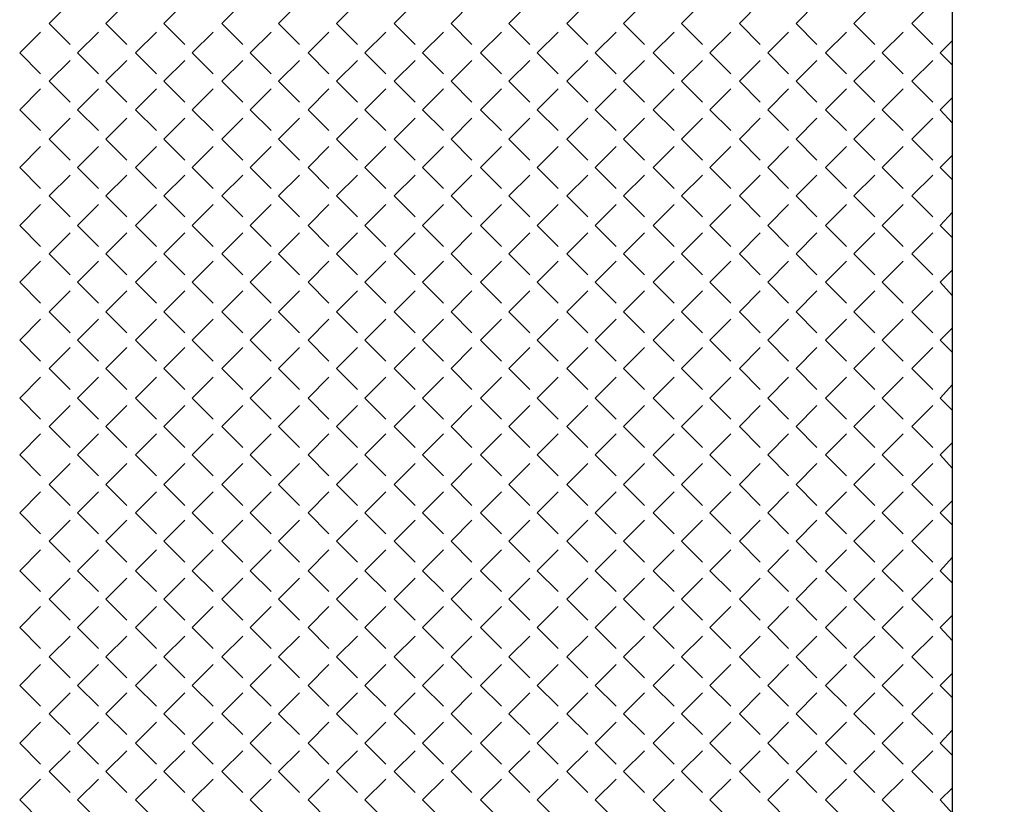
# Model space of a CAD drawing. Header units: millimetres. Extents: x -523 to 1404227, y -783705 to 1038705.
# Tile 17 of 256: x 22000 to 25383, y 14917 to 17612. Entities that reach past the tile are written whole.
import ezdxf

# ---------------------------------------------------------------- set-up
doc = ezdxf.new("R2010")
doc.units = ezdxf.units.MM
doc.linetypes.add('0.5_0.5', pattern=[1, 0.5, -0.5])
doc.layers.add('PDF _0', color=252, linetype='Continuous')
doc.layers.add('PDF _PG_ŚCIANY_SŁUPY', color=7, linetype='Continuous')

# ---------------------------------------------------------------- blocks, each defined once
blk = doc.blocks.new('A$Cc5eb5aaa')
at = {"layer": 'PDF _0', "color": 7, "lineweight": -3}
blk.add_lwpolyline([(25905.4, 10105.6), (25727.6, 10105.6), (25727.6, 21659.1)], dxfattribs=at)
at = {"layer": 'PDF _0', "lineweight": -3}
for points in [[(22624.4, 18992), (22696.4, 19063.9)], [(22819.1, 18992), (22891.1, 19063.9)], [(23018.1, 18992), (23090.1, 19063.9)], [(23217.1, 18992), (23289.1, 19063.9)], [(23411.9, 18992), (23483.8, 19063.9)], [(23610.8, 18992), (23682.8, 19063.9)], [(23809.8, 18992), (23881.8, 19063.9)], [(24004.6, 18992), (24076.5, 19063.9)], [(24203.5, 18992), (24275.5, 19063.9)], [(24402.5, 18992), (24474.5, 19063.9)], [(24597.3, 18992), (24669.2, 19063.9)], [(24796.2, 18992), (24868.2, 19063.9)], [(24995.2, 18992), (25067.2, 19063.9)], [(25190, 18992), (25261.9, 19063.9)], [(25388.9, 18992), (25460.9, 19063.9)], [(25587.9, 18992), (25659.9, 19063.9)], [(22624.4, 18992), (22696.4, 18920)], [(22819.1, 18992), (22891.1, 18920)], [(23018.1, 18992), (23090.1, 18920)], [(23217.1, 18992), (23289.1, 18920)], [(23411.9, 18992), (23483.8, 18920)], [(23610.8, 18992), (23682.8, 18920)], [(23809.8, 18992), (23881.8, 18920)], [(24004.6, 18992), (24076.5, 18920)], [(24203.5, 18992), (24275.5, 18920)], [(24402.5, 18992), (24474.5, 18920)], [(24597.3, 18992), (24669.2, 18920)], [(24796.2, 18992), (24868.2, 18920)], [(24995.2, 18992), (25067.2, 18920)], [(25190, 18992), (25261.9, 18920)], [(25388.9, 18992), (25460.9, 18920)], [(25587.9, 18992), (25659.9, 18920)], [(22522.8, 18890.4), (22594.8, 18962.3)], [(22721.8, 18890.4), (22793.7, 18962.3)], [(22920.8, 18890.4), (22992.7, 18962.3)], [(23115.5, 18890.4), (23187.5, 18962.3)], [(23314.5, 18890.4), (23386.4, 18962.3)], [(23513.5, 18890.4), (23585.4, 18962.3)], [(23708.2, 18890.4), (23780.2, 18962.3)], [(23907.2, 18890.4), (23979.2, 18962.3)], [(24106.2, 18890.4), (24178.1, 18962.3)], [(24300.9, 18890.4), (24372.9, 18962.3)], [(24499.9, 18890.4), (24571.9, 18962.3)], [(24698.9, 18890.4), (24770.8, 18962.3)], [(24893.6, 18890.4), (24965.6, 18962.3)], [(25092.6, 18890.4), (25164.6, 18962.3)], [(25291.6, 18890.4), (25363.5, 18962.3)], [(25486.3, 18890.4), (25558.3, 18962.3)], [(25685.3, 18890.4), (25727.6, 18932.7)], [(22522.8, 18890.4), (22594.8, 18818.4)], [(22721.8, 18890.4), (22793.7, 18818.4)], [(22920.8, 18890.4), (22992.7, 18818.4)], [(23115.5, 18890.4), (23187.5, 18818.4)], [(23314.5, 18890.4), (23386.4, 18818.4)], [(23513.5, 18890.4), (23585.4, 18818.4)], [(23708.2, 18890.4), (23780.2, 18818.4)], [(23907.2, 18890.4), (23979.2, 18818.4)], [(24106.2, 18890.4), (24178.1, 18818.4)], [(24300.9, 18890.4), (24372.9, 18818.4)], [(24499.9, 18890.4), (24571.9, 18818.4)], [(24698.9, 18890.4), (24770.8, 18818.4)], [(24893.6, 18890.4), (24965.6, 18818.4)], [(25092.6, 18890.4), (25164.6, 18818.4)], [(25291.6, 18890.4), (25363.5, 18818.4)], [(25486.3, 18890.4), (25558.3, 18818.4)], [(25685.3, 18890.4), (25727.6, 18848)], [(22624.4, 18793), (22696.4, 18865)], [(22819.1, 18793), (22891.1, 18865)], [(23018.1, 18793), (23090.1, 18865)], [(23217.1, 18793), (23289.1, 18865)], [(23411.9, 18793), (23483.8, 18865)], [(23610.8, 18793), (23682.8, 18865)], [(23809.8, 18793), (23881.8, 18865)], [(24004.6, 18793), (24076.5, 18865)], [(24203.5, 18793), (24275.5, 18865)], [(24402.5, 18793), (24474.5, 18865)], [(24597.3, 18793), (24669.2, 18865)], [(24796.2, 18793), (24868.2, 18865)], [(24995.2, 18793), (25067.2, 18865)], [(25190, 18793), (25261.9, 18865)], [(25388.9, 18793), (25460.9, 18865)], [(25587.9, 18793), (25659.9, 18865)], [(22624.4, 18793), (22696.4, 18721)], [(22819.1, 18793), (22891.1, 18721)], [(23018.1, 18793), (23090.1, 18721)], [(23217.1, 18793), (23289.1, 18721)], [(23411.9, 18793), (23483.8, 18721)], [(23610.8, 18793), (23682.8, 18721)], [(23809.8, 18793), (23881.8, 18721)], [(24004.6, 18793), (24076.5, 18721)], [(24203.5, 18793), (24275.5, 18721)], [(24402.5, 18793), (24474.5, 18721)], [(24597.3, 18793), (24669.2, 18721)], [(24796.2, 18793), (24868.2, 18721)], [(24995.2, 18793), (25067.2, 18721)], [(25190, 18793), (25261.9, 18721)], [(25388.9, 18793), (25460.9, 18721)], [(25587.9, 18793), (25659.9, 18721)], [(22522.8, 18695.6), (22594.8, 18767.6)], [(22721.8, 18695.6), (22793.7, 18767.6)], [(22920.8, 18695.6), (22992.7, 18767.6)], [(23115.5, 18695.6), (23187.5, 18767.6)], [(23314.5, 18695.6), (23386.4, 18767.6)], [(23513.5, 18695.6), (23585.4, 18767.6)], [(23708.2, 18695.6), (23780.2, 18767.6)], [(23907.2, 18695.6), (23979.2, 18767.6)], [(24106.2, 18695.6), (24178.1, 18767.6)], [(24300.9, 18695.6), (24372.9, 18767.6)], [(24499.9, 18695.6), (24571.9, 18767.6)], [(24698.9, 18695.6), (24770.8, 18767.6)], [(24893.6, 18695.6), (24965.6, 18767.6)], [(25092.6, 18695.6), (25164.6, 18767.6)], [(25291.6, 18695.6), (25363.5, 18767.6)], [(25486.3, 18695.6), (25558.3, 18767.6)], [(25685.3, 18695.6), (25727.6, 18737.9)], [(22522.8, 18695.6), (22594.8, 18623.6)], [(22721.8, 18695.6), (22793.7, 18623.6)], [(22920.8, 18695.6), (22992.7, 18623.6)], [(23115.5, 18695.6), (23187.5, 18623.6)], [(23314.5, 18695.6), (23386.4, 18623.6)], [(23513.5, 18695.6), (23585.4, 18623.6)], [(23708.2, 18695.6), (23780.2, 18623.6)], [(23907.2, 18695.6), (23979.2, 18623.6)], [(24106.2, 18695.6), (24178.1, 18623.6)], [(24300.9, 18695.6), (24372.9, 18623.6)], [(24499.9, 18695.6), (24571.9, 18623.6)], [(24698.9, 18695.6), (24770.8, 18623.6)], [(24893.6, 18695.6), (24965.6, 18623.6)], [(25092.6, 18695.6), (25164.6, 18623.6)], [(25291.6, 18695.6), (25363.5, 18623.6)], [(25486.3, 18695.6), (25558.3, 18623.6)], [(25685.3, 18695.6), (25727.6, 18649)], [(22624.4, 18594), (22696.4, 18666)], [(22819.1, 18594), (22891.1, 18666)], [(23018.1, 18594), (23090.1, 18666)], [(23217.1, 18594), (23289.1, 18666)], [(23411.9, 18594), (23483.8, 18666)], [(23610.8, 18594), (23682.8, 18666)], [(23809.8, 18594), (23881.8, 18666)], [(24004.6, 18594), (24076.5, 18666)], [(24203.5, 18594), (24275.5, 18666)], [(24402.5, 18594), (24474.5, 18666)], [(24597.3, 18594), (24669.2, 18666)], [(24796.2, 18594), (24868.2, 18666)], [(24995.2, 18594), (25067.2, 18666)], [(25190, 18594), (25261.9, 18666)], [(25388.9, 18594), (25460.9, 18666)], [(25587.9, 18594), (25659.9, 18666)], [(22624.4, 18594), (22696.4, 18522)], [(22819.1, 18594), (22891.1, 18522)], [(23018.1, 18594), (23090.1, 18522)], [(23217.1, 18594), (23289.1, 18522)], [(23411.9, 18594), (23483.8, 18522)], [(23610.8, 18594), (23682.8, 18522)], [(23809.8, 18594), (23881.8, 18522)], [(24004.6, 18594), (24076.5, 18522)], [(24203.5, 18594), (24275.5, 18522)], [(24402.5, 18594), (24474.5, 18522)], [(24597.3, 18594), (24669.2, 18522)], [(24796.2, 18594), (24868.2, 18522)], [(24995.2, 18594), (25067.2, 18522)], [(25190, 18594), (25261.9, 18522)], [(25388.9, 18594), (25460.9, 18522)], [(25587.9, 18594), (25659.9, 18522)], [(22522.8, 18496.6), (22594.8, 18568.6)], [(22721.8, 18496.6), (22793.7, 18568.6)], [(22920.8, 18496.6), (22992.7, 18568.6)], [(23115.5, 18496.6), (23187.5, 18568.6)], [(23314.5, 18496.6), (23386.4, 18568.6)], [(23513.5, 18496.6), (23585.4, 18568.6)], [(23708.2, 18496.6), (23780.2, 18568.6)], [(23907.2, 18496.6), (23979.2, 18568.6)], [(24106.2, 18496.6), (24178.1, 18568.6)], [(24300.9, 18496.6), (24372.9, 18568.6)], [(24499.9, 18496.6), (24571.9, 18568.6)], [(24698.9, 18496.6), (24770.8, 18568.6)], [(24893.6, 18496.6), (24965.6, 18568.6)], [(25092.6, 18496.6), (25164.6, 18568.6)], [(25291.6, 18496.6), (25363.5, 18568.6)], [(25486.3, 18496.6), (25558.3, 18568.6)], [(25685.3, 18496.6), (25727.6, 18539)], [(22522.8, 18496.6), (22594.8, 18424.7)], [(22624.4, 18399.3), (22696.4, 18471.2)], [(22721.8, 18496.6), (22793.7, 18424.7)], [(22819.1, 18399.3), (22891.1, 18471.2)], [(22920.8, 18496.6), (22992.7, 18424.7)], [(23018.1, 18399.3), (23090.1, 18471.2)], [(23115.5, 18496.6), (23187.5, 18424.7)], [(23217.1, 18399.3), (23289.1, 18471.2)], [(23314.5, 18496.6), (23386.4, 18424.7)], [(23411.9, 18399.3), (23483.8, 18471.2)], [(23513.5, 18496.6), (23585.4, 18424.7)], [(23610.8, 18399.3), (23682.8, 18471.2)], [(23708.2, 18496.6), (23780.2, 18424.7)], [(23809.8, 18399.3), (23881.8, 18471.2)], [(23907.2, 18496.6), (23979.2, 18424.7)], [(24004.6, 18399.3), (24076.5, 18471.2)], [(24106.2, 18496.6), (24178.1, 18424.7)], [(24203.5, 18399.3), (24275.5, 18471.2)], [(24300.9, 18496.6), (24372.9, 18424.7)], [(24402.5, 18399.3), (24474.5, 18471.2)], [(24499.9, 18496.6), (24571.9, 18424.7)], [(24597.3, 18399.3), (24669.2, 18471.2)], [(24698.9, 18496.6), (24770.8, 18424.7)], [(24796.2, 18399.3), (24868.2, 18471.2)], [(24893.6, 18496.6), (24965.6, 18424.7)], [(24995.2, 18399.3), (25067.2, 18471.2)], [(25092.6, 18496.6), (25164.6, 18424.7)], [(25190, 18399.3), (25261.9, 18471.2)], [(25291.6, 18496.6), (25363.5, 18424.7)], [(25388.9, 18399.3), (25460.9, 18471.2)], [(25486.3, 18496.6), (25558.3, 18424.7)], [(25587.9, 18399.3), (25659.9, 18471.2)], [(25685.3, 18496.6), (25727.6, 18454.3)], [(22522.8, 18297.7), (22594.8, 18369.6)], [(22624.4, 18399.3), (22696.4, 18327.3)], [(22721.8, 18297.7), (22793.7, 18369.6)], [(22819.1, 18399.3), (22891.1, 18327.3)], [(22920.8, 18297.7), (22992.7, 18369.6)], [(23018.1, 18399.3), (23090.1, 18327.3)], [(23115.5, 18297.7), (23187.5, 18369.6)], [(23217.1, 18399.3), (23289.1, 18327.3)], [(23314.5, 18297.7), (23386.4, 18369.6)], [(23411.9, 18399.3), (23483.8, 18327.3)], [(23513.5, 18297.7), (23585.4, 18369.6)], [(23610.8, 18399.3), (23682.8, 18327.3)], [(23708.2, 18297.7), (23780.2, 18369.6)], [(23809.8, 18399.3), (23881.8, 18327.3)], [(23907.2, 18297.7), (23979.2, 18369.6)], [(24004.6, 18399.3), (24076.5, 18327.3)], [(24106.2, 18297.7), (24178.1, 18369.6)], [(24203.5, 18399.3), (24275.5, 18327.3)], [(24300.9, 18297.7), (24372.9, 18369.6)], [(24402.5, 18399.3), (24474.5, 18327.3)], [(24499.9, 18297.7), (24571.9, 18369.6)], [(24597.3, 18399.3), (24669.2, 18327.3)], [(24698.9, 18297.7), (24770.8, 18369.6)], [(24796.2, 18399.3), (24868.2, 18327.3)], [(24893.6, 18297.7), (24965.6, 18369.6)], [(24995.2, 18399.3), (25067.2, 18327.3)], [(25092.6, 18297.7), (25164.6, 18369.6)], [(25190, 18399.3), (25261.9, 18327.3)], [(25291.6, 18297.7), (25363.5, 18369.6)], [(25388.9, 18399.3), (25460.9, 18327.3)], [(25486.3, 18297.7), (25558.3, 18369.6)], [(25587.9, 18399.3), (25659.9, 18327.3)], [(25685.3, 18297.7), (25727.6, 18344.2)], [(22522.8, 18297.7), (22594.8, 18225.7)], [(22624.4, 18200.3), (22696.4, 18272.3)], [(22721.8, 18297.7), (22793.7, 18225.7)], [(22819.1, 18200.3), (22891.1, 18272.3)], [(22920.8, 18297.7), (22992.7, 18225.7)], [(23018.1, 18200.3), (23090.1, 18272.3)], [(23115.5, 18297.7), (23187.5, 18225.7)], [(23217.1, 18200.3), (23289.1, 18272.3)], [(23314.5, 18297.7), (23386.4, 18225.7)], [(23411.9, 18200.3), (23483.8, 18272.3)], [(23513.5, 18297.7), (23585.4, 18225.7)], [(23610.8, 18200.3), (23682.8, 18272.3)], [(23708.2, 18297.7), (23780.2, 18225.7)], [(23809.8, 18200.3), (23881.8, 18272.3)], [(23907.2, 18297.7), (23979.2, 18225.7)], [(24004.6, 18200.3), (24076.5, 18272.3)], [(24106.2, 18297.7), (24178.1, 18225.7)], [(24203.5, 18200.3), (24275.5, 18272.3)], [(24300.9, 18297.7), (24372.9, 18225.7)], [(24402.5, 18200.3), (24474.5, 18272.3)], [(24499.9, 18297.7), (24571.9, 18225.7)], [(24597.3, 18200.3), (24669.2, 18272.3)], [(24698.9, 18297.7), (24770.8, 18225.7)], [(24796.2, 18200.3), (24868.2, 18272.3)], [(24893.6, 18297.7), (24965.6, 18225.7)], [(24995.2, 18200.3), (25067.2, 18272.3)], [(25092.6, 18297.7), (25164.6, 18225.7)], [(25190, 18200.3), (25261.9, 18272.3)], [(25291.6, 18297.7), (25363.5, 18225.7)], [(25388.9, 18200.3), (25460.9, 18272.3)], [(25486.3, 18297.7), (25558.3, 18225.7)], [(25587.9, 18200.3), (25659.9, 18272.3)], [(25685.3, 18297.7), (25727.6, 18255.3)], [(22624.4, 18200.3), (22696.4, 18128.3)], [(22819.1, 18200.3), (22891.1, 18128.3)], [(23018.1, 18200.3), (23090.1, 18128.3)], [(23217.1, 18200.3), (23289.1, 18128.3)], [(23411.9, 18200.3), (23483.8, 18128.3)], [(23610.8, 18200.3), (23682.8, 18128.3)], [(23809.8, 18200.3), (23881.8, 18128.3)], [(24004.6, 18200.3), (24076.5, 18128.3)], [(24203.5, 18200.3), (24275.5, 18128.3)], [(24402.5, 18200.3), (24474.5, 18128.3)], [(24597.3, 18200.3), (24669.2, 18128.3)], [(24796.2, 18200.3), (24868.2, 18128.3)], [(24995.2, 18200.3), (25067.2, 18128.3)], [(25190, 18200.3), (25261.9, 18128.3)], [(25388.9, 18200.3), (25460.9, 18128.3)], [(25587.9, 18200.3), (25659.9, 18128.3)], [(22522.8, 18102.9), (22594.8, 18174.9)], [(22721.8, 18102.9), (22793.7, 18174.9)], [(22920.8, 18102.9), (22992.7, 18174.9)], [(23115.5, 18102.9), (23187.5, 18174.9)], [(23314.5, 18102.9), (23386.4, 18174.9)], [(23513.5, 18102.9), (23585.4, 18174.9)], [(23708.2, 18102.9), (23780.2, 18174.9)], [(23907.2, 18102.9), (23979.2, 18174.9)], [(24106.2, 18102.9), (24178.1, 18174.9)], [(24300.9, 18102.9), (24372.9, 18174.9)], [(24499.9, 18102.9), (24571.9, 18174.9)], [(24698.9, 18102.9), (24770.8, 18174.9)], [(24893.6, 18102.9), (24965.6, 18174.9)], [(25092.6, 18102.9), (25164.6, 18174.9)], [(25291.6, 18102.9), (25363.5, 18174.9)], [(25486.3, 18102.9), (25558.3, 18174.9)], [(25685.3, 18102.9), (25727.6, 18145.2)], [(22522.8, 18102.9), (22594.8, 18030.9)], [(22721.8, 18102.9), (22793.7, 18030.9)], [(22920.8, 18102.9), (22992.7, 18030.9)], [(23115.5, 18102.9), (23187.5, 18030.9)], [(23314.5, 18102.9), (23386.4, 18030.9)], [(23513.5, 18102.9), (23585.4, 18030.9)], [(23708.2, 18102.9), (23780.2, 18030.9)], [(23907.2, 18102.9), (23979.2, 18030.9)], [(24106.2, 18102.9), (24178.1, 18030.9)], [(24300.9, 18102.9), (24372.9, 18030.9)], [(24499.9, 18102.9), (24571.9, 18030.9)], [(24698.9, 18102.9), (24770.8, 18030.9)], [(24893.6, 18102.9), (24965.6, 18030.9)], [(25092.6, 18102.9), (25164.6, 18030.9)], [(25291.6, 18102.9), (25363.5, 18030.9)], [(25486.3, 18102.9), (25558.3, 18030.9)], [(25685.3, 18102.9), (25727.6, 18056.3)], [(22624.4, 18001.3), (22696.4, 18073.3)], [(22819.1, 18001.3), (22891.1, 18073.3)], [(23018.1, 18001.3), (23090.1, 18073.3)], [(23217.1, 18001.3), (23289.1, 18073.3)], [(23411.9, 18001.3), (23483.8, 18073.3)], [(23610.8, 18001.3), (23682.8, 18073.3)], [(23809.8, 18001.3), (23881.8, 18073.3)], [(24004.6, 18001.3), (24076.5, 18073.3)], [(24203.5, 18001.3), (24275.5, 18073.3)], [(24402.5, 18001.3), (24474.5, 18073.3)], [(24597.3, 18001.3), (24669.2, 18073.3)], [(24796.2, 18001.3), (24868.2, 18073.3)], [(24995.2, 18001.3), (25067.2, 18073.3)], [(25190, 18001.3), (25261.9, 18073.3)], [(25388.9, 18001.3), (25460.9, 18073.3)], [(25587.9, 18001.3), (25659.9, 18073.3)], [(22624.4, 18001.3), (22696.4, 17929.3)], [(22819.1, 18001.3), (22891.1, 17929.3)], [(23018.1, 18001.3), (23090.1, 17929.3)], [(23217.1, 18001.3), (23289.1, 17929.3)], [(23411.9, 18001.3), (23483.8, 17929.3)], [(23610.8, 18001.3), (23682.8, 17929.3)], [(23809.8, 18001.3), (23881.8, 17929.3)], [(24004.6, 18001.3), (24076.5, 17929.3)], [(24203.5, 18001.3), (24275.5, 17929.3)], [(24402.5, 18001.3), (24474.5, 17929.3)], [(24597.3, 18001.3), (24669.2, 17929.3)], [(24796.2, 18001.3), (24868.2, 17929.3)], [(24995.2, 18001.3), (25067.2, 17929.3)], [(25190, 18001.3), (25261.9, 17929.3)], [(25388.9, 18001.3), (25460.9, 17929.3)], [(25587.9, 18001.3), (25659.9, 17929.3)], [(22522.8, 17903.9), (22594.8, 17975.9)], [(22721.8, 17903.9), (22793.7, 17975.9)], [(22920.8, 17903.9), (22992.7, 17975.9)], [(23115.5, 17903.9), (23187.5, 17975.9)], [(23314.5, 17903.9), (23386.4, 17975.9)], [(23513.5, 17903.9), (23585.4, 17975.9)], [(23708.2, 17903.9), (23780.2, 17975.9)], [(23907.2, 17903.9), (23979.2, 17975.9)], [(24106.2, 17903.9), (24178.1, 17975.9)], [(24300.9, 17903.9), (24372.9, 17975.9)], [(24499.9, 17903.9), (24571.9, 17975.9)], [(24698.9, 17903.9), (24770.8, 17975.9)], [(24893.6, 17903.9), (24965.6, 17975.9)], [(25092.6, 17903.9), (25164.6, 17975.9)], [(25291.6, 17903.9), (25363.5, 17975.9)], [(25486.3, 17903.9), (25558.3, 17975.9)], [(25685.3, 17903.9), (25727.6, 17946.3)], [(22522.8, 17903.9), (22594.8, 17832)], [(22721.8, 17903.9), (22793.7, 17832)], [(22920.8, 17903.9), (22992.7, 17832)], [(23115.5, 17903.9), (23187.5, 17832)], [(23314.5, 17903.9), (23386.4, 17832)], [(23513.5, 17903.9), (23585.4, 17832)], [(23708.2, 17903.9), (23780.2, 17832)], [(23907.2, 17903.9), (23979.2, 17832)], [(24106.2, 17903.9), (24178.1, 17832)], [(24300.9, 17903.9), (24372.9, 17832)], [(24499.9, 17903.9), (24571.9, 17832)], [(24698.9, 17903.9), (24770.8, 17832)], [(24893.6, 17903.9), (24965.6, 17832)], [(25092.6, 17903.9), (25164.6, 17832)], [(25291.6, 17903.9), (25363.5, 17832)], [(25486.3, 17903.9), (25558.3, 17832)], [(25685.3, 17903.9), (25727.6, 17861.6)], [(22624.4, 17806.6), (22696.4, 17878.5)], [(22819.1, 17806.6), (22891.1, 17878.5)], [(23018.1, 17806.6), (23090.1, 17878.5)], [(23217.1, 17806.6), (23289.1, 17878.5)], [(23411.9, 17806.6), (23483.8, 17878.5)], [(23610.8, 17806.6), (23682.8, 17878.5)], [(23809.8, 17806.6), (23881.8, 17878.5)], [(24004.6, 17806.6), (24076.5, 17878.5)], [(24203.5, 17806.6), (24275.5, 17878.5)], [(24402.5, 17806.6), (24474.5, 17878.5)], [(24597.3, 17806.6), (24669.2, 17878.5)], [(24796.2, 17806.6), (24868.2, 17878.5)], [(24995.2, 17806.6), (25067.2, 17878.5)], [(25190, 17806.6), (25261.9, 17878.5)], [(25388.9, 17806.6), (25460.9, 17878.5)], [(25587.9, 17806.6), (25659.9, 17878.5)], [(22624.4, 17806.6), (22696.4, 17734.6)], [(22819.1, 17806.6), (22891.1, 17734.6)], [(23018.1, 17806.6), (23090.1, 17734.6)], [(23217.1, 17806.6), (23289.1, 17734.6)], [(23411.9, 17806.6), (23483.8, 17734.6)], [(23610.8, 17806.6), (23682.8, 17734.6)], [(23809.8, 17806.6), (23881.8, 17734.6)], [(24004.6, 17806.6), (24076.5, 17734.6)], [(24203.5, 17806.6), (24275.5, 17734.6)], [(24402.5, 17806.6), (24474.5, 17734.6)], [(24597.3, 17806.6), (24669.2, 17734.6)], [(24796.2, 17806.6), (24868.2, 17734.6)], [(24995.2, 17806.6), (25067.2, 17734.6)], [(25190, 17806.6), (25261.9, 17734.6)], [(25388.9, 17806.6), (25460.9, 17734.6)], [(25587.9, 17806.6), (25659.9, 17734.6)], [(22522.8, 17704.9), (22594.8, 17776.9)], [(22721.8, 17704.9), (22793.7, 17776.9)], [(22920.8, 17704.9), (22992.7, 17776.9)], [(23115.5, 17704.9), (23187.5, 17776.9)], [(23314.5, 17704.9), (23386.4, 17776.9)], [(23513.5, 17704.9), (23585.4, 17776.9)], [(23708.2, 17704.9), (23780.2, 17776.9)], [(23907.2, 17704.9), (23979.2, 17776.9)], [(24106.2, 17704.9), (24178.1, 17776.9)], [(24300.9, 17704.9), (24372.9, 17776.9)], [(24499.9, 17704.9), (24571.9, 17776.9)], [(24698.9, 17704.9), (24770.8, 17776.9)], [(24893.6, 17704.9), (24965.6, 17776.9)], [(25092.6, 17704.9), (25164.6, 17776.9)], [(25291.6, 17704.9), (25363.5, 17776.9)], [(25486.3, 17704.9), (25558.3, 17776.9)], [(25685.3, 17704.9), (25727.6, 17751.5)], [(22522.8, 17704.9), (22594.8, 17633)], [(22721.8, 17704.9), (22793.7, 17633)], [(22920.8, 17704.9), (22992.7, 17633)], [(23115.5, 17704.9), (23187.5, 17633)], [(23314.5, 17704.9), (23386.4, 17633)], [(23513.5, 17704.9), (23585.4, 17633)], [(23708.2, 17704.9), (23780.2, 17633)], [(23907.2, 17704.9), (23979.2, 17633)], [(24106.2, 17704.9), (24178.1, 17633)], [(24300.9, 17704.9), (24372.9, 17633)], [(24499.9, 17704.9), (24571.9, 17633)], [(24698.9, 17704.9), (24770.8, 17633)], [(24893.6, 17704.9), (24965.6, 17633)], [(25092.6, 17704.9), (25164.6, 17633)], [(25291.6, 17704.9), (25363.5, 17633)], [(25486.3, 17704.9), (25558.3, 17633)], [(25685.3, 17704.9), (25727.6, 17662.6)], [(22624.4, 17607.6), (22696.4, 17679.5)], [(22819.1, 17607.6), (22891.1, 17679.5)], [(23018.1, 17607.6), (23090.1, 17679.5)], [(23217.1, 17607.6), (23289.1, 17679.5)], [(23411.9, 17607.6), (23483.8, 17679.5)], [(23610.8, 17607.6), (23682.8, 17679.5)], [(23809.8, 17607.6), (23881.8, 17679.5)], [(24004.6, 17607.6), (24076.5, 17679.5)], [(24203.5, 17607.6), (24275.5, 17679.5)], [(24402.5, 17607.6), (24474.5, 17679.5)], [(24597.3, 17607.6), (24669.2, 17679.5)], [(24796.2, 17607.6), (24868.2, 17679.5)], [(24995.2, 17607.6), (25067.2, 17679.5)], [(25190, 17607.6), (25261.9, 17679.5)], [(25388.9, 17607.6), (25460.9, 17679.5)], [(25587.9, 17607.6), (25659.9, 17679.5)], [(22624.4, 17607.6), (22696.4, 17535.6)], [(22819.1, 17607.6), (22891.1, 17535.6)], [(23018.1, 17607.6), (23090.1, 17535.6)], [(23217.1, 17607.6), (23289.1, 17535.6)], [(23411.9, 17607.6), (23483.8, 17535.6)], [(23610.8, 17607.6), (23682.8, 17535.6)], [(23809.8, 17607.6), (23881.8, 17535.6)], [(24004.6, 17607.6), (24076.5, 17535.6)], [(24203.5, 17607.6), (24275.5, 17535.6)], [(24402.5, 17607.6), (24474.5, 17535.6)], [(24597.3, 17607.6), (24669.2, 17535.6)], [(24796.2, 17607.6), (24868.2, 17535.6)], [(24995.2, 17607.6), (25067.2, 17535.6)], [(25190, 17607.6), (25261.9, 17535.6)], [(25388.9, 17607.6), (25460.9, 17535.6)], [(25587.9, 17607.6), (25659.9, 17535.6)], [(22522.8, 17510.2), (22594.8, 17582.2)], [(22721.8, 17510.2), (22793.7, 17582.2)], [(22920.8, 17510.2), (22992.7, 17582.2)], [(23115.5, 17510.2), (23187.5, 17582.2)], [(23314.5, 17510.2), (23386.4, 17582.2)], [(23513.5, 17510.2), (23585.4, 17582.2)], [(23708.2, 17510.2), (23780.2, 17582.2)], [(23907.2, 17510.2), (23979.2, 17582.2)], [(24106.2, 17510.2), (24178.1, 17582.2)], [(24300.9, 17510.2), (24372.9, 17582.2)], [(24499.9, 17510.2), (24571.9, 17582.2)], [(24698.9, 17510.2), (24770.8, 17582.2)], [(24893.6, 17510.2), (24965.6, 17582.2)], [(25092.6, 17510.2), (25164.6, 17582.2)], [(25291.6, 17510.2), (25363.5, 17582.2)], [(25486.3, 17510.2), (25558.3, 17582.2)], [(25685.3, 17510.2), (25727.6, 17552.5)], [(22522.8, 17510.2), (22594.8, 17438.2)], [(22721.8, 17510.2), (22793.7, 17438.2)], [(22920.8, 17510.2), (22992.7, 17438.2)], [(23115.5, 17510.2), (23187.5, 17438.2)], [(23314.5, 17510.2), (23386.4, 17438.2)], [(23513.5, 17510.2), (23585.4, 17438.2)], [(23708.2, 17510.2), (23780.2, 17438.2)], [(23907.2, 17510.2), (23979.2, 17438.2)], [(24106.2, 17510.2), (24178.1, 17438.2)], [(24300.9, 17510.2), (24372.9, 17438.2)], [(24499.9, 17510.2), (24571.9, 17438.2)], [(24698.9, 17510.2), (24770.8, 17438.2)], [(24893.6, 17510.2), (24965.6, 17438.2)], [(25092.6, 17510.2), (25164.6, 17438.2)], [(25291.6, 17510.2), (25363.5, 17438.2)], [(25486.3, 17510.2), (25558.3, 17438.2)], [(25685.3, 17510.2), (25727.6, 17463.6)], [(22624.4, 17408.6), (22696.4, 17480.6)], [(22819.1, 17408.6), (22891.1, 17480.6)], [(23018.1, 17408.6), (23090.1, 17480.6)], [(23217.1, 17408.6), (23289.1, 17480.6)], [(23411.9, 17408.6), (23483.8, 17480.6)], [(23610.8, 17408.6), (23682.8, 17480.6)], [(23809.8, 17408.6), (23881.8, 17480.6)], [(24004.6, 17408.6), (24076.5, 17480.6)], [(24203.5, 17408.6), (24275.5, 17480.6)], [(24402.5, 17408.6), (24474.5, 17480.6)], [(24597.3, 17408.6), (24669.2, 17480.6)], [(24796.2, 17408.6), (24868.2, 17480.6)], [(24995.2, 17408.6), (25067.2, 17480.6)], [(25190, 17408.6), (25261.9, 17480.6)], [(25388.9, 17408.6), (25460.9, 17480.6)], [(25587.9, 17408.6), (25659.9, 17480.6)], [(22624.4, 17408.6), (22696.4, 17336.6)], [(22819.1, 17408.6), (22891.1, 17336.6)], [(23018.1, 17408.6), (23090.1, 17336.6)], [(23217.1, 17408.6), (23289.1, 17336.6)], [(23411.9, 17408.6), (23483.8, 17336.6)], [(23610.8, 17408.6), (23682.8, 17336.6)], [(23809.8, 17408.6), (23881.8, 17336.6)], [(24004.6, 17408.6), (24076.5, 17336.6)], [(24203.5, 17408.6), (24275.5, 17336.6)], [(24402.5, 17408.6), (24474.5, 17336.6)], [(24597.3, 17408.6), (24669.2, 17336.6)], [(24796.2, 17408.6), (24868.2, 17336.6)], [(24995.2, 17408.6), (25067.2, 17336.6)], [(25190, 17408.6), (25261.9, 17336.6)], [(25388.9, 17408.6), (25460.9, 17336.6)], [(25587.9, 17408.6), (25659.9, 17336.6)], [(22522.8, 17311.2), (22594.8, 17383.2)], [(22721.8, 17311.2), (22793.7, 17383.2)], [(22920.8, 17311.2), (22992.7, 17383.2)], [(23115.5, 17311.2), (23187.5, 17383.2)], [(23314.5, 17311.2), (23386.4, 17383.2)], [(23513.5, 17311.2), (23585.4, 17383.2)], [(23708.2, 17311.2), (23780.2, 17383.2)], [(23907.2, 17311.2), (23979.2, 17383.2)], [(24106.2, 17311.2), (24178.1, 17383.2)], [(24300.9, 17311.2), (24372.9, 17383.2)], [(24499.9, 17311.2), (24571.9, 17383.2)], [(24698.9, 17311.2), (24770.8, 17383.2)], [(24893.6, 17311.2), (24965.6, 17383.2)], [(25092.6, 17311.2), (25164.6, 17383.2)], [(25291.6, 17311.2), (25363.5, 17383.2)], [(25486.3, 17311.2), (25558.3, 17383.2)], [(25685.3, 17311.2), (25727.6, 17353.6)], [(22522.8, 17311.2), (22594.8, 17239.3)], [(22624.4, 17213.8), (22696.4, 17285.8)], [(22721.8, 17311.2), (22793.7, 17239.3)], [(22819.1, 17213.8), (22891.1, 17285.8)], [(22920.8, 17311.2), (22992.7, 17239.3)], [(23018.1, 17213.8), (23090.1, 17285.8)], [(23115.5, 17311.2), (23187.5, 17239.3)], [(23217.1, 17213.8), (23289.1, 17285.8)], [(23314.5, 17311.2), (23386.4, 17239.3)], [(23411.9, 17213.8), (23483.8, 17285.8)], [(23513.5, 17311.2), (23585.4, 17239.3)], [(23610.8, 17213.8), (23682.8, 17285.8)], [(23708.2, 17311.2), (23780.2, 17239.3)], [(23809.8, 17213.8), (23881.8, 17285.8)], [(23907.2, 17311.2), (23979.2, 17239.3)], [(24004.6, 17213.8), (24076.5, 17285.8)], [(24106.2, 17311.2), (24178.1, 17239.3)], [(24203.5, 17213.8), (24275.5, 17285.8)], [(24300.9, 17311.2), (24372.9, 17239.3)], [(24402.5, 17213.8), (24474.5, 17285.8)], [(24499.9, 17311.2), (24571.9, 17239.3)], [(24597.3, 17213.8), (24669.2, 17285.8)], [(24698.9, 17311.2), (24770.8, 17239.3)], [(24796.2, 17213.8), (24868.2, 17285.8)], [(24893.6, 17311.2), (24965.6, 17239.3)], [(24995.2, 17213.8), (25067.2, 17285.8)], [(25092.6, 17311.2), (25164.6, 17239.3)], [(25190, 17213.8), (25261.9, 17285.8)], [(25291.6, 17311.2), (25363.5, 17239.3)], [(25388.9, 17213.8), (25460.9, 17285.8)], [(25486.3, 17311.2), (25558.3, 17239.3)], [(25587.9, 17213.8), (25659.9, 17285.8)], [(25685.3, 17311.2), (25727.6, 17268.9)], [(22522.8, 17112.2), (22594.8, 17184.2)], [(22624.4, 17213.8), (22696.4, 17141.9)], [(22721.8, 17112.2), (22793.7, 17184.2)], [(22819.1, 17213.8), (22891.1, 17141.9)], [(22920.8, 17112.2), (22992.7, 17184.2)], [(23018.1, 17213.8), (23090.1, 17141.9)], [(23115.5, 17112.2), (23187.5, 17184.2)], [(23217.1, 17213.8), (23289.1, 17141.9)], [(23314.5, 17112.2), (23386.4, 17184.2)], [(23411.9, 17213.8), (23483.8, 17141.9)], [(23513.5, 17112.2), (23585.4, 17184.2)], [(23610.8, 17213.8), (23682.8, 17141.9)], [(23708.2, 17112.2), (23780.2, 17184.2)], [(23809.8, 17213.8), (23881.8, 17141.9)], [(23907.2, 17112.2), (23979.2, 17184.2)], [(24004.6, 17213.8), (24076.5, 17141.9)], [(24106.2, 17112.2), (24178.1, 17184.2)], [(24203.5, 17213.8), (24275.5, 17141.9)], [(24300.9, 17112.2), (24372.9, 17184.2)], [(24402.5, 17213.8), (24474.5, 17141.9)], [(24499.9, 17112.2), (24571.9, 17184.2)], [(24597.3, 17213.8), (24669.2, 17141.9)], [(24698.9, 17112.2), (24770.8, 17184.2)], [(24796.2, 17213.8), (24868.2, 17141.9)], [(24893.6, 17112.2), (24965.6, 17184.2)], [(24995.2, 17213.8), (25067.2, 17141.9)], [(25092.6, 17112.2), (25164.6, 17184.2)], [(25190, 17213.8), (25261.9, 17141.9)], [(25291.6, 17112.2), (25363.5, 17184.2)], [(25388.9, 17213.8), (25460.9, 17141.9)], [(25486.3, 17112.2), (25558.3, 17184.2)], [(25587.9, 17213.8), (25659.9, 17141.9)], [(25685.3, 17112.2), (25727.6, 17158.8)], [(22522.8, 17112.2), (22594.8, 17040.3)], [(22624.4, 17014.9), (22696.4, 17086.8)], [(22721.8, 17112.2), (22793.7, 17040.3)], [(22819.1, 17014.9), (22891.1, 17086.8)], [(22920.8, 17112.2), (22992.7, 17040.3)], [(23018.1, 17014.9), (23090.1, 17086.8)], [(23115.5, 17112.2), (23187.5, 17040.3)], [(23217.1, 17014.9), (23289.1, 17086.8)], [(23314.5, 17112.2), (23386.4, 17040.3)], [(23411.9, 17014.9), (23483.8, 17086.8)], [(23513.5, 17112.2), (23585.4, 17040.3)], [(23610.8, 17014.9), (23682.8, 17086.8)], [(23708.2, 17112.2), (23780.2, 17040.3)], [(23809.8, 17014.9), (23881.8, 17086.8)], [(23907.2, 17112.2), (23979.2, 17040.3)], [(24004.6, 17014.9), (24076.5, 17086.8)], [(24106.2, 17112.2), (24178.1, 17040.3)], [(24203.5, 17014.9), (24275.5, 17086.8)], [(24300.9, 17112.2), (24372.9, 17040.3)], [(24402.5, 17014.9), (24474.5, 17086.8)], [(24499.9, 17112.2), (24571.9, 17040.3)], [(24597.3, 17014.9), (24669.2, 17086.8)], [(24698.9, 17112.2), (24770.8, 17040.3)], [(24796.2, 17014.9), (24868.2, 17086.8)], [(24893.6, 17112.2), (24965.6, 17040.3)], [(24995.2, 17014.9), (25067.2, 17086.8)], [(25092.6, 17112.2), (25164.6, 17040.3)], [(25190, 17014.9), (25261.9, 17086.8)], [(25291.6, 17112.2), (25363.5, 17040.3)], [(25388.9, 17014.9), (25460.9, 17086.8)], [(25486.3, 17112.2), (25558.3, 17040.3)], [(25587.9, 17014.9), (25659.9, 17086.8)], [(25685.3, 17112.2), (25727.6, 17069.9)], [(22624.4, 17014.9), (22696.4, 16942.9)], [(22819.1, 17014.9), (22891.1, 16942.9)], [(23018.1, 17014.9), (23090.1, 16942.9)], [(23217.1, 17014.9), (23289.1, 16942.9)], [(23411.9, 17014.9), (23483.8, 16942.9)], [(23610.8, 17014.9), (23682.8, 16942.9)], [(23809.8, 17014.9), (23881.8, 16942.9)], [(24004.6, 17014.9), (24076.5, 16942.9)], [(24203.5, 17014.9), (24275.5, 16942.9)], [(24402.5, 17014.9), (24474.5, 16942.9)], [(24597.3, 17014.9), (24669.2, 16942.9)], [(24796.2, 17014.9), (24868.2, 16942.9)], [(24995.2, 17014.9), (25067.2, 16942.9)], [(25190, 17014.9), (25261.9, 16942.9)], [(25388.9, 17014.9), (25460.9, 16942.9)], [(25587.9, 17014.9), (25659.9, 16942.9)], [(22522.8, 16917.5), (22594.8, 16989.5)], [(22721.8, 16917.5), (22793.7, 16989.5)], [(22920.8, 16917.5), (22992.7, 16989.5)], [(23115.5, 16917.5), (23187.5, 16989.5)], [(23314.5, 16917.5), (23386.4, 16989.5)], [(23513.5, 16917.5), (23585.4, 16989.5)], [(23708.2, 16917.5), (23780.2, 16989.5)], [(23907.2, 16917.5), (23979.2, 16989.5)], [(24106.2, 16917.5), (24178.1, 16989.5)], [(24300.9, 16917.5), (24372.9, 16989.5)], [(24499.9, 16917.5), (24571.9, 16989.5)], [(24698.9, 16917.5), (24770.8, 16989.5)], [(24893.6, 16917.5), (24965.6, 16989.5)], [(25092.6, 16917.5), (25164.6, 16989.5)], [(25291.6, 16917.5), (25363.5, 16989.5)], [(25486.3, 16917.5), (25558.3, 16989.5)], [(25685.3, 16917.5), (25727.6, 16959.8)], [(22522.8, 16917.5), (22594.8, 16845.5)], [(22721.8, 16917.5), (22793.7, 16845.5)], [(22920.8, 16917.5), (22992.7, 16845.5)], [(23115.5, 16917.5), (23187.5, 16845.5)], [(23314.5, 16917.5), (23386.4, 16845.5)], [(23513.5, 16917.5), (23585.4, 16845.5)], [(23708.2, 16917.5), (23780.2, 16845.5)], [(23907.2, 16917.5), (23979.2, 16845.5)], [(24106.2, 16917.5), (24178.1, 16845.5)], [(24300.9, 16917.5), (24372.9, 16845.5)], [(24499.9, 16917.5), (24571.9, 16845.5)], [(24698.9, 16917.5), (24770.8, 16845.5)], [(24893.6, 16917.5), (24965.6, 16845.5)], [(25092.6, 16917.5), (25164.6, 16845.5)], [(25291.6, 16917.5), (25363.5, 16845.5)], [(25486.3, 16917.5), (25558.3, 16845.5)], [(25685.3, 16917.5), (25727.6, 16870.9)], [(22624.4, 16815.9), (22696.4, 16887.9)], [(22819.1, 16815.9), (22891.1, 16887.9)], [(23018.1, 16815.9), (23090.1, 16887.9)], [(23217.1, 16815.9), (23289.1, 16887.9)], [(23411.9, 16815.9), (23483.8, 16887.9)], [(23610.8, 16815.9), (23682.8, 16887.9)], [(23809.8, 16815.9), (23881.8, 16887.9)], [(24004.6, 16815.9), (24076.5, 16887.9)], [(24203.5, 16815.9), (24275.5, 16887.9)], [(24402.5, 16815.9), (24474.5, 16887.9)], [(24597.3, 16815.9), (24669.2, 16887.9)], [(24796.2, 16815.9), (24868.2, 16887.9)], [(24995.2, 16815.9), (25067.2, 16887.9)], [(25190, 16815.9), (25261.9, 16887.9)], [(25388.9, 16815.9), (25460.9, 16887.9)], [(25587.9, 16815.9), (25659.9, 16887.9)], [(22624.4, 16815.9), (22696.4, 16743.9)], [(22819.1, 16815.9), (22891.1, 16743.9)], [(23018.1, 16815.9), (23090.1, 16743.9)], [(23217.1, 16815.9), (23289.1, 16743.9)], [(23411.9, 16815.9), (23483.8, 16743.9)], [(23610.8, 16815.9), (23682.8, 16743.9)], [(23809.8, 16815.9), (23881.8, 16743.9)], [(24004.6, 16815.9), (24076.5, 16743.9)], [(24203.5, 16815.9), (24275.5, 16743.9)], [(24402.5, 16815.9), (24474.5, 16743.9)], [(24597.3, 16815.9), (24669.2, 16743.9)], [(24796.2, 16815.9), (24868.2, 16743.9)], [(24995.2, 16815.9), (25067.2, 16743.9)], [(25190, 16815.9), (25261.9, 16743.9)], [(25388.9, 16815.9), (25460.9, 16743.9)], [(25587.9, 16815.9), (25659.9, 16743.9)], [(22522.8, 16718.5), (22594.8, 16790.5)], [(22721.8, 16718.5), (22793.7, 16790.5)], [(22920.8, 16718.5), (22992.7, 16790.5)], [(23115.5, 16718.5), (23187.5, 16790.5)], [(23314.5, 16718.5), (23386.4, 16790.5)], [(23513.5, 16718.5), (23585.4, 16790.5)], [(23708.2, 16718.5), (23780.2, 16790.5)], [(23907.2, 16718.5), (23979.2, 16790.5)], [(24106.2, 16718.5), (24178.1, 16790.5)], [(24300.9, 16718.5), (24372.9, 16790.5)], [(24499.9, 16718.5), (24571.9, 16790.5)], [(24698.9, 16718.5), (24770.8, 16790.5)], [(24893.6, 16718.5), (24965.6, 16790.5)], [(25092.6, 16718.5), (25164.6, 16790.5)], [(25291.6, 16718.5), (25363.5, 16790.5)], [(25486.3, 16718.5), (25558.3, 16790.5)], [(25685.3, 16718.5), (25727.6, 16760.9)], [(22522.8, 16718.5), (22594.8, 16646.5)], [(22721.8, 16718.5), (22793.7, 16646.5)], [(22920.8, 16718.5), (22992.7, 16646.5)], [(23115.5, 16718.5), (23187.5, 16646.5)], [(23314.5, 16718.5), (23386.4, 16646.5)], [(23513.5, 16718.5), (23585.4, 16646.5)], [(23708.2, 16718.5), (23780.2, 16646.5)], [(23907.2, 16718.5), (23979.2, 16646.5)], [(24106.2, 16718.5), (24178.1, 16646.5)], [(24300.9, 16718.5), (24372.9, 16646.5)], [(24499.9, 16718.5), (24571.9, 16646.5)], [(24698.9, 16718.5), (24770.8, 16646.5)], [(24893.6, 16718.5), (24965.6, 16646.5)], [(25092.6, 16718.5), (25164.6, 16646.5)], [(25291.6, 16718.5), (25363.5, 16646.5)], [(25486.3, 16718.5), (25558.3, 16646.5)], [(25685.3, 16718.5), (25727.6, 16676.2)], [(22624.4, 16621.1), (22696.4, 16693.1)], [(22819.1, 16621.1), (22891.1, 16693.1)], [(23018.1, 16621.1), (23090.1, 16693.1)], [(23217.1, 16621.1), (23289.1, 16693.1)], [(23411.9, 16621.1), (23483.8, 16693.1)], [(23610.8, 16621.1), (23682.8, 16693.1)], [(23809.8, 16621.1), (23881.8, 16693.1)], [(24004.6, 16621.1), (24076.5, 16693.1)], [(24203.5, 16621.1), (24275.5, 16693.1)], [(24402.5, 16621.1), (24474.5, 16693.1)], [(24597.3, 16621.1), (24669.2, 16693.1)], [(24796.2, 16621.1), (24868.2, 16693.1)], [(24995.2, 16621.1), (25067.2, 16693.1)], [(25190, 16621.1), (25261.9, 16693.1)], [(25388.9, 16621.1), (25460.9, 16693.1)], [(25587.9, 16621.1), (25659.9, 16693.1)], [(22624.4, 16621.1), (22696.4, 16549.2)], [(22819.1, 16621.1), (22891.1, 16549.2)], [(23018.1, 16621.1), (23090.1, 16549.2)], [(23217.1, 16621.1), (23289.1, 16549.2)], [(23411.9, 16621.1), (23483.8, 16549.2)], [(23610.8, 16621.1), (23682.8, 16549.2)], [(23809.8, 16621.1), (23881.8, 16549.2)], [(24004.6, 16621.1), (24076.5, 16549.2)], [(24203.5, 16621.1), (24275.5, 16549.2)], [(24402.5, 16621.1), (24474.5, 16549.2)], [(24597.3, 16621.1), (24669.2, 16549.2)], [(24796.2, 16621.1), (24868.2, 16549.2)], [(24995.2, 16621.1), (25067.2, 16549.2)], [(25190, 16621.1), (25261.9, 16549.2)], [(25388.9, 16621.1), (25460.9, 16549.2)], [(25587.9, 16621.1), (25659.9, 16549.2)], [(22522.8, 16519.5), (22594.8, 16591.5)], [(22721.8, 16519.5), (22793.7, 16591.5)], [(22920.8, 16519.5), (22992.7, 16591.5)], [(23115.5, 16519.5), (23187.5, 16591.5)], [(23314.5, 16519.5), (23386.4, 16591.5)], [(23513.5, 16519.5), (23585.4, 16591.5)], [(23708.2, 16519.5), (23780.2, 16591.5)], [(23907.2, 16519.5), (23979.2, 16591.5)], [(24106.2, 16519.5), (24178.1, 16591.5)], [(24300.9, 16519.5), (24372.9, 16591.5)], [(24499.9, 16519.5), (24571.9, 16591.5)], [(24698.9, 16519.5), (24770.8, 16591.5)], [(24893.6, 16519.5), (24965.6, 16591.5)], [(25092.6, 16519.5), (25164.6, 16591.5)], [(25291.6, 16519.5), (25363.5, 16591.5)], [(25486.3, 16519.5), (25558.3, 16591.5)], [(25685.3, 16519.5), (25727.6, 16566.1)], [(22522.8, 16519.5), (22594.8, 16447.6)], [(22721.8, 16519.5), (22793.7, 16447.6)], [(22920.8, 16519.5), (22992.7, 16447.6)], [(23115.5, 16519.5), (23187.5, 16447.6)], [(23314.5, 16519.5), (23386.4, 16447.6)], [(23513.5, 16519.5), (23585.4, 16447.6)], [(23708.2, 16519.5), (23780.2, 16447.6)], [(23907.2, 16519.5), (23979.2, 16447.6)], [(24106.2, 16519.5), (24178.1, 16447.6)], [(24300.9, 16519.5), (24372.9, 16447.6)], [(24499.9, 16519.5), (24571.9, 16447.6)], [(24698.9, 16519.5), (24770.8, 16447.6)], [(24893.6, 16519.5), (24965.6, 16447.6)], [(25092.6, 16519.5), (25164.6, 16447.6)], [(25291.6, 16519.5), (25363.5, 16447.6)], [(25486.3, 16519.5), (25558.3, 16447.6)], [(25685.3, 16519.5), (25727.6, 16477.2)], [(22624.4, 16422.2), (22696.4, 16494.1)], [(22819.1, 16422.2), (22891.1, 16494.1)], [(23018.1, 16422.2), (23090.1, 16494.1)], [(23217.1, 16422.2), (23289.1, 16494.1)], [(23411.9, 16422.2), (23483.8, 16494.1)], [(23610.8, 16422.2), (23682.8, 16494.1)], [(23809.8, 16422.2), (23881.8, 16494.1)], [(24004.6, 16422.2), (24076.5, 16494.1)], [(24203.5, 16422.2), (24275.5, 16494.1)], [(24402.5, 16422.2), (24474.5, 16494.1)], [(24597.3, 16422.2), (24669.2, 16494.1)], [(24796.2, 16422.2), (24868.2, 16494.1)], [(24995.2, 16422.2), (25067.2, 16494.1)], [(25190, 16422.2), (25261.9, 16494.1)], [(25388.9, 16422.2), (25460.9, 16494.1)], [(25587.9, 16422.2), (25659.9, 16494.1)], [(22624.4, 16422.2), (22696.4, 16350.2)], [(22819.1, 16422.2), (22891.1, 16350.2)], [(23018.1, 16422.2), (23090.1, 16350.2)], [(23217.1, 16422.2), (23289.1, 16350.2)], [(23411.9, 16422.2), (23483.8, 16350.2)], [(23610.8, 16422.2), (23682.8, 16350.2)], [(23809.8, 16422.2), (23881.8, 16350.2)], [(24004.6, 16422.2), (24076.5, 16350.2)], [(24203.5, 16422.2), (24275.5, 16350.2)], [(24402.5, 16422.2), (24474.5, 16350.2)], [(24597.3, 16422.2), (24669.2, 16350.2)], [(24796.2, 16422.2), (24868.2, 16350.2)], [(24995.2, 16422.2), (25067.2, 16350.2)], [(25190, 16422.2), (25261.9, 16350.2)], [(25388.9, 16422.2), (25460.9, 16350.2)], [(25587.9, 16422.2), (25659.9, 16350.2)], [(22522.8, 16324.8), (22594.8, 16396.8)], [(22721.8, 16324.8), (22793.7, 16396.8)], [(22920.8, 16324.8), (22992.7, 16396.8)], [(23115.5, 16324.8), (23187.5, 16396.8)], [(23314.5, 16324.8), (23386.4, 16396.8)], [(23513.5, 16324.8), (23585.4, 16396.8)], [(23708.2, 16324.8), (23780.2, 16396.8)], [(23907.2, 16324.8), (23979.2, 16396.8)], [(24106.2, 16324.8), (24178.1, 16396.8)], [(24300.9, 16324.8), (24372.9, 16396.8)], [(24499.9, 16324.8), (24571.9, 16396.8)], [(24698.9, 16324.8), (24770.8, 16396.8)], [(24893.6, 16324.8), (24965.6, 16396.8)], [(25092.6, 16324.8), (25164.6, 16396.8)], [(25291.6, 16324.8), (25363.5, 16396.8)], [(25486.3, 16324.8), (25558.3, 16396.8)], [(25685.3, 16324.8), (25727.6, 16367.1)], [(22522.8, 16324.8), (22594.8, 16252.8)], [(22721.8, 16324.8), (22793.7, 16252.8)], [(22920.8, 16324.8), (22992.7, 16252.8)], [(23115.5, 16324.8), (23187.5, 16252.8)], [(23314.5, 16324.8), (23386.4, 16252.8)], [(23513.5, 16324.8), (23585.4, 16252.8)], [(23708.2, 16324.8), (23780.2, 16252.8)], [(23907.2, 16324.8), (23979.2, 16252.8)], [(24106.2, 16324.8), (24178.1, 16252.8)], [(24300.9, 16324.8), (24372.9, 16252.8)], [(24499.9, 16324.8), (24571.9, 16252.8)], [(24698.9, 16324.8), (24770.8, 16252.8)], [(24893.6, 16324.8), (24965.6, 16252.8)], [(25092.6, 16324.8), (25164.6, 16252.8)], [(25291.6, 16324.8), (25363.5, 16252.8)], [(25486.3, 16324.8), (25558.3, 16252.8)], [(25685.3, 16324.8), (25727.6, 16278.2)]]:
    blk.add_lwpolyline(points, dxfattribs=at)
at = {"layer": 'PDF _PG_ŚCIANY_SŁUPY', "lineweight": -3}
blk.add_lwpolyline([(25727.6, 10105.6), (25727.6, 21659.1), (25727.6, 21777.7)], dxfattribs=at)

msp = doc.modelspace()

# ---------------------------------------------------------------- block references
at = {"color": 1, "linetype": '0.5_0.5', "ltscale": 10}
msp.add_blockref('A$Cc5eb5aaa', (-522.84, -1392.86), dxfattribs=at)

doc.saveas('drawing.dxf')
